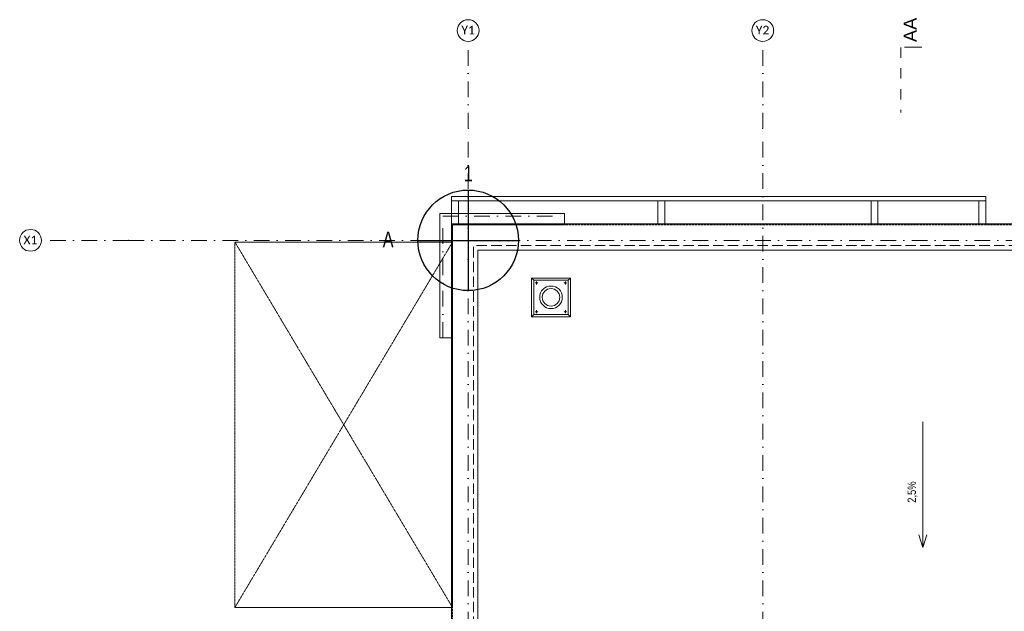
# Model space of a CAD drawing. Header units: centimetres. Extents: x -9388 to 91680, y -1419244 to 50347.
# Tile 147 of 183: x 30334 to 41651, y -685937 to -679135. Entities that reach past the tile are written whole.
import ezdxf
from ezdxf.enums import TextEntityAlignment as Align

# ---------------------------------------------------------------- set-up
doc = ezdxf.new("R2010")
doc.units = ezdxf.units.CM
for name, pattern in [('DASHDOT', [1, 0.5, -0.25, 0, -0.25]), ('HIDDEN', [0.375, 0.25, -0.125]), ('HIDDENX2', [0.75, 0.5, -0.25]), ('Krawędzie ukryte', [170, 120, -50]), ('Kropki i Kreski', [360, 180, -90, 0, -90]), ('Przerywana', [240, 120, -120])]:
    doc.linetypes.add(name, pattern=pattern)
for name, color, linetype, lineweight in [('! daszek nad ogrodkiem_Nr_pióra__1', 7, 'Continuous', 13), ('! fryz orlden_Nr_pióra__41', 7, 'Continuous', 15), ('! fryz orlden_Nr_pióra__90', 7, 'Continuous', 13), ('! konstrukcja stalowa_Nr_pióra__1', 7, 'Continuous', 13), ('! konstrukcja stalowa_Nr_pióra__7', 7, 'Continuous', 13), ('! wywietrzaki_Nr_pióra__1', 7, 'Continuous', 13), ('0_Nr_pióra__1', 7, 'Continuous', 13), ('100_wymiary_Nr_pióra__1', 7, 'Continuous', 13), ('100_wymiary_Nr_pióra__7', 7, 'Continuous', 13), ('Budowlane - Obrobki Blacharskie_Nr_pióra__1', 7, 'Continuous', 13), ('Osie_Nr_pióra__1', 7, 'Continuous', 13), ('Osie_Nr_pióra__4', 7, 'Continuous', 13), ('Osie_Nr_pióra__7', 7, 'Continuous', 13), ('Przekroje_Nr_pióra__5', 7, 'Continuous', 13), ('Q_podkład', 8, 'Continuous', 9)]:
    doc.layers.add(name, color=color, linetype=linetype, lineweight=lineweight)
for name, color, linetype in [('! fryz orlden', 7, 'Continuous'), ('Osie', 7, 'Continuous'), ('Przekroje', 7, 'Continuous')]:
    doc.layers.add(name, color=color, linetype=linetype)
doc.layers.add('Q_uwagi', color=7, linetype='Continuous', lineweight=30, true_color=0xff0101, plot=False)
doc.styles.add('Arial_1do50', font='ARIALN.TTF', dxfattribs={"width": 0.9})
doc.styles.add('GENERATED_STYLE_1', font='calibri.ttf')
doc.styles.add('GENERATED_STYLE_3', font='calibri.ttf')

# ---------------------------------------------------------------- blocks, each defined once
blk = doc.blocks.new('Standardowy znacznik siatki_2')
at = {"layer": 'Osie_Nr_pióra__4', "linetype": 'Kropki i Kreski'}
for q in [(0, 0), (17991, 0)]:
    blk.add_line((1000, 0), q, dxfattribs=at)
blk.add_point((1000, 0), dxfattribs=at)
blk.add_point((1000, 0), dxfattribs=at)
at = {"layer": 'Osie_Nr_pióra__7', "linetype": 'Continuous'}
blk.add_circle((-125, 0), 125, dxfattribs=at)
at = {"layer": 'Osie_Nr_pióra__1', "style": 'GENERATED_STYLE_3'}
for tag, p in [('AC_MarkerText_1_0', (-125, 6)), ('AC_MarkerText_1_1', (19116, 6))]:
    blk.add_attdef(tag, text='', height=100, rotation=360, dxfattribs=at).set_placement(p, align=Align.MIDDLE_CENTER)
blk = doc.blocks.new('Standardowy znacznik siatki_4')
at = {"layer": 'Osie_Nr_pióra__4', "linetype": 'Kropki i Kreski'}
for p, q in [((1000, 0), (12138, 0)), ((1000, 0), (0, 0)), ((12138, 0), (13138, 0))]:
    blk.add_line(p, q, dxfattribs=at)
for p in [(1000, 0), (1000, 0), (12138, 0), (12138, 0)]:
    blk.add_point(p, dxfattribs=at)
at = {"layer": 'Osie_Nr_pióra__7', "linetype": 'Continuous'}
for centre in [(-125, 0), (13263, 0)]:
    blk.add_circle(centre, 125, dxfattribs=at)
at = {"layer": 'Osie_Nr_pióra__1', "style": 'GENERATED_STYLE_3'}
for tag, p in [('AC_MarkerText_1_0', (-125, 6)), ('AC_MarkerText_1_1', (13263, 6))]:
    blk.add_attdef(tag, text='', height=100, rotation=270, dxfattribs=at).set_placement(p, align=Align.MIDDLE_CENTER)
blk = doc.blocks.new('Standardowy znacznik siatki_8')
at = {"layer": 'Osie_Nr_pióra__4', "linetype": 'Kropki i Kreski'}
for p, q in [((1000, 0), (0, 0)), ((1000, 0), (12138, 0)), ((12138, 0), (13138, 0))]:
    blk.add_line(p, q, dxfattribs=at)
for p in [(1000, 0), (1000, 0), (12138, 0), (12138, 0)]:
    blk.add_point(p, dxfattribs=at)
at = {"layer": 'Osie_Nr_pióra__7', "linetype": 'Continuous'}
for centre in [(-125, 0), (13263, 0)]:
    blk.add_circle(centre, 125, dxfattribs=at)
at = {"layer": 'Osie_Nr_pióra__1', "style": 'GENERATED_STYLE_3'}
for tag, p in [('AC_MarkerText_1_0', (-125, 6)), ('AC_MarkerText_1_1', (13263, 6))]:
    blk.add_attdef(tag, text='', height=100, rotation=270, dxfattribs=at).set_placement(p, align=Align.MIDDLE_CENTER)
blk = doc.blocks.new('Belka_7', base_point=(34977, -702711))
at = {"layer": '! fryz orlden_Nr_pióra__41', "color": 8, "linetype": 'Kropki i Kreski'}
blk.add_line((34977, -702711), (35259, -701340), dxfattribs=at)
at = {"layer": '! fryz orlden_Nr_pióra__90', "color": 8, "linetype": 'Continuous'}
for p, q in [((34946, -702705), (35234, -701306)), ((35087, -702734), (35349, -701460)), ((35087, -702734), (34946, -702705))]:
    blk.add_line(p, q, dxfattribs=at)
blk = doc.blocks.new('Belka_8', base_point=(35259, -701340))
at = {"layer": '! fryz orlden_Nr_pióra__41', "color": 8, "linetype": 'Kropki i Kreski'}
blk.add_line((35259, -701340), (36630, -701621), dxfattribs=at)
at = {"layer": '! fryz orlden_Nr_pióra__90', "color": 8, "linetype": 'Continuous'}
for p, q in [((35234, -701306), (36636, -701594)), ((35349, -701460), (36610, -701719)), ((36610, -701719), (36636, -701594))]:
    blk.add_line(p, q, dxfattribs=at)
blk = doc.blocks.new('Płaszczyzna odcinająca_2', base_point=(40808, -700500))
at = {"layer": 'Przekroje_Nr_pióra__5', "linetype": 'Przerywana'}
for p, q in [((40808, -700500), (40657, -701234)), ((38335, -712539), (38184, -713274))]:
    blk.add_line(p, q, dxfattribs=at)
at = {"layer": 'Przekroje_Nr_pióra__5', "linetype": 'Continuous'}
for p, q in [((40847, -700508), (41043, -700548)), ((38223, -713282), (38419, -713322))]:
    blk.add_line(p, q, dxfattribs=at)
at = {"layer": 'Przekroje_Nr_pióra__5', "char_height": 150, "rotation": 78.3916, "style": 'GENERATED_STYLE_3'}
for insert, attachment_point in [((40998, -700477), 7), ((38350, -713369), 9)]:
    blk.add_mtext('\\A1;{\\fArial|b0|i0|c238|p38;AA}', dxfattribs=dict(at, insert=insert, attachment_point=attachment_point))
blk = doc.blocks.new('A$C65C32780')
at = {"layer": 'Q_uwagi'}
for p, q in [((0, 57.8), (0, -57.8)), ((-57.8, 0), (57.8, 0))]:
    blk.add_line(p, q, dxfattribs=at)
blk.add_circle((0, 0), 57.8, dxfattribs=at)
at = {"layer": 'Q_uwagi', "style": 'Arial_1do50', "width": 0.9}
for s, p in [('1', (-5, 67.7)), ('A', (-98.2, -7.9))]:
    blk.add_text(s, height=18, dxfattribs=at).set_placement(p)
blk = doc.blocks.new('PAB.02_RZUT DACHU')
at = {"layer": '! daszek nad ogrodkiem_Nr_pióra__1', "color": 8, "linetype": 'HIDDEN', "flags": 128}
blk.add_lwpolyline([(35309, -701692), (35309, -705892), (32808, -705892), (32808, -701692), (35309, -701692), (32808, -705892), (35309, -705892), (32808, -701692)], close=True, dxfattribs=at)
at = {"layer": '! konstrukcja stalowa_Nr_pióra__1', "color": 8, "linetype": 'Continuous', "flags": 128}
blk.add_lwpolyline([(41439, -701217), (35299, -701217), (35299, -701167), (41439, -701167)], dxfattribs=at)
at = {"layer": '! konstrukcja stalowa_Nr_pióra__7', "color": 8, "linetype": 'Continuous'}
for p, q in [((35299, -701486), (35299, -701167)), ((35580, -701167), (35625, -701167)), ((35625, -701167), (35705, -701167)), ((35631, -701167), (35699, -701167)), ((35705, -701167), (35750, -701167)), ((37606, -701167), (37651, -701167)), ((37651, -701167), (37731, -701167)), ((37657, -701167), (37725, -701167)), ((37731, -701167), (37776, -701167)), ((39986, -701167), (40031, -701167)), ((40031, -701167), (40111, -701167)), ((40111, -701167), (40156, -701167)), ((41336, -701167), (41381, -701167)), ((41381, -701167), (41439, -701167)), ((41387, -701167), (41439, -701167)), ((41439, -701167), (41439, -701486)), ((35379, -701217), (35379, -701486)), ((37669, -701486), (37669, -701217)), ((37749, -701217), (37749, -701486)), ((40119, -701486), (40119, -701217)), ((40199, -701217), (40199, -701486)), ((41359, -701486), (41359, -701217))]:
    blk.add_line(p, q, dxfattribs=at)
at = {"layer": '! wywietrzaki_Nr_pióra__1', "color": 8, "linetype": 'Continuous'}
for p, q in [((36218, -702550), (36218, -702105)), ((36218, -702105), (36243, -702130)), ((36664, -702105), (36218, -702105)), ((36243, -702525), (36243, -702130)), ((36639, -702130), (36243, -702130)), ((36664, -702105), (36639, -702130)), ((36639, -702525), (36639, -702130)), ((36664, -702550), (36664, -702105)), ((36218, -702550), (36243, -702525)), ((36639, -702525), (36243, -702525)), ((36664, -702550), (36639, -702525)), ((36664, -702550), (36218, -702550))]:
    blk.add_line(p, q, dxfattribs=at)
at = {"layer": '! wywietrzaki_Nr_pióra__1', "color": 8, "linetype": 'DASHDOT'}
for p, q in [((36259, -702162), (36293, -702162)), ((36276, -702179), (36276, -702145)), ((36623, -702162), (36589, -702162)), ((36606, -702179), (36606, -702145)), ((36259, -702492), (36293, -702492)), ((36276, -702475), (36276, -702509)), ((36623, -702492), (36589, -702492)), ((36606, -702475), (36606, -702509))]:
    blk.add_line(p, q, dxfattribs=at)
at = {"layer": '! wywietrzaki_Nr_pióra__1', "color": 8, "linetype": 'Continuous', "flags": 128}
for points in [[(36218, -702105), (36664, -702105), (36664, -702550), (36218, -702550)], [(36243, -702130), (36639, -702130), (36639, -702525), (36243, -702525)]]:
    blk.add_lwpolyline(points, close=True, dxfattribs=at)
at = {"layer": '! wywietrzaki_Nr_pióra__1', "color": 8, "linetype": 'Continuous'}
for centre, radius in [((36276, -702162), 5), ((36441, -702327), 130), ((36606, -702162), 5), ((36441, -702327), 100), ((36276, -702492), 5), ((36606, -702492), 5)]:
    blk.add_circle(centre, radius, dxfattribs=at)
at = {"layer": '0_Nr_pióra__1', "color": 8, "linetype": 'Continuous', "flags": 128}
blk.add_lwpolyline([(48364, -701483), (35299, -701483), (35299, -710810), (48364, -710810)], close=True, dxfattribs=at)
at = {"layer": '0_Nr_pióra__1', "color": 8, "linetype": 'Krawędzie ukryte', "flags": 128}
blk.add_lwpolyline([(48114, -701733), (35549, -701733), (35549, -710480), (48114, -710480)], close=True, dxfattribs=at)
at = {"layer": '100_wymiary_Nr_pióra__1', "color": 8, "linetype": 'Continuous'}
for p, q in [((40714, -703759), (40714, -705204)), ((40714, -705204), (40668, -705056)), ((40714, -705204), (40759, -705056))]:
    blk.add_line(p, q, dxfattribs=at)
at = {"layer": 'Budowlane - Obrobki Blacharskie_Nr_pióra__1', "color": 8, "linetype": 'HIDDENX2', "flags": 128}
blk.add_lwpolyline([(35309, -701493), (48354, -701493), (48354, -710800), (35309, -710800)], close=True, dxfattribs=at)
at = {"layer": 'Budowlane - Obrobki Blacharskie_Nr_pióra__1', "color": 8, "linetype": 'Continuous', "flags": 128}
blk.add_lwpolyline([(48064, -701783), (35599, -701783), (35599, -710430), (48064, -710430)], close=True, dxfattribs=at)
at = {"layer": '! fryz orlden', "color": 8, "rotation": 11.60840391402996}
for name, p in [('Belka_8', (35196, -701393)), ('Belka_7', (35196, -702793))]:
    blk.add_blockref(name, p, dxfattribs=at)
at = {"layer": 'Osie', "color": 8, "linetype": 'Continuous'}
ref = blk.add_blockref('Standardowy znacznik siatki_4', (35489, -712523), dxfattribs=dict(at, zscale=1000, rotation=89.9999999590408))
ref.add_attrib('AC_MarkerText_1', 'Y1', dxfattribs={"layer": 'Osie_Nr_pióra__1', "color": 7, "height": 100, "rotation": 360, "style": 'GENERATED_STYLE_1'}).set_placement((35488, -712643), align=Align.MIDDLE_CENTER)
ref.add_attrib('AC_MarkerText_1_1', 'Y1', dxfattribs={"layer": 'Osie_Nr_pióra__1', "color": 7, "height": 100, "rotation": 360, "style": 'GENERATED_STYLE_1'}).set_placement((35488, -699255), align=Align.MIDDLE_CENTER)
ref = blk.add_blockref('Standardowy znacznik siatki_8', (38874, -712523), dxfattribs=dict(at, zscale=1000, rotation=89.9999999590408))
ref.add_attrib('AC_MarkerText_1', 'Y2', dxfattribs={"layer": 'Osie_Nr_pióra__1', "color": 7, "height": 100, "rotation": 360, "style": 'GENERATED_STYLE_1'}).set_placement((38873, -712643), align=Align.MIDDLE_CENTER)
ref.add_attrib('AC_MarkerText_1_1', 'Y2', dxfattribs={"layer": 'Osie_Nr_pióra__1', "color": 7, "height": 100, "rotation": 360, "style": 'GENERATED_STYLE_1'}).set_placement((38873, -699255), align=Align.MIDDLE_CENTER)
ref = blk.add_blockref('Standardowy znacznik siatki_2', (30584, -701672), dxfattribs=dict(at, zscale=1000, rotation=359.9999999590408))
ref.add_attrib('AC_MarkerText_1', 'X1', dxfattribs={"layer": 'Osie_Nr_pióra__1', "color": 7, "height": 100, "rotation": 360, "style": 'GENERATED_STYLE_1'}).set_placement((30458, -701667), align=Align.MIDDLE_CENTER)
at = {"layer": 'Przekroje', "color": 8, "rotation": 11.60840391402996}
blk.add_blockref('Płaszczyzna odcinająca_2', (40463, -699453), dxfattribs=at)
at = {"layer": 'Q_uwagi', "xscale": 10, "yscale": 10, "zscale": 10}
blk.add_blockref('A$C65C32780', (35489, -701672), dxfattribs=at)
at = {"layer": '100_wymiary_Nr_pióra__7', "color": 8, "linetype": 'Continuous', "insert": (40596, -704566), "char_height": 96.05, "attachment_point": 5, "rotation": 90, "style": 'GENERATED_STYLE_1'}
blk.add_mtext('\\A1;{\\W0.800000x;\\fArial|b0|i0|c238|p38;2,5%}', dxfattribs=at)

msp = doc.modelspace()

# ---------------------------------------------------------------- block references
at = {"layer": 'Q_podkład'}
msp.add_blockref('PAB.02_RZUT DACHU', (0, 20000), dxfattribs=at)

doc.saveas('drawing.dxf')
